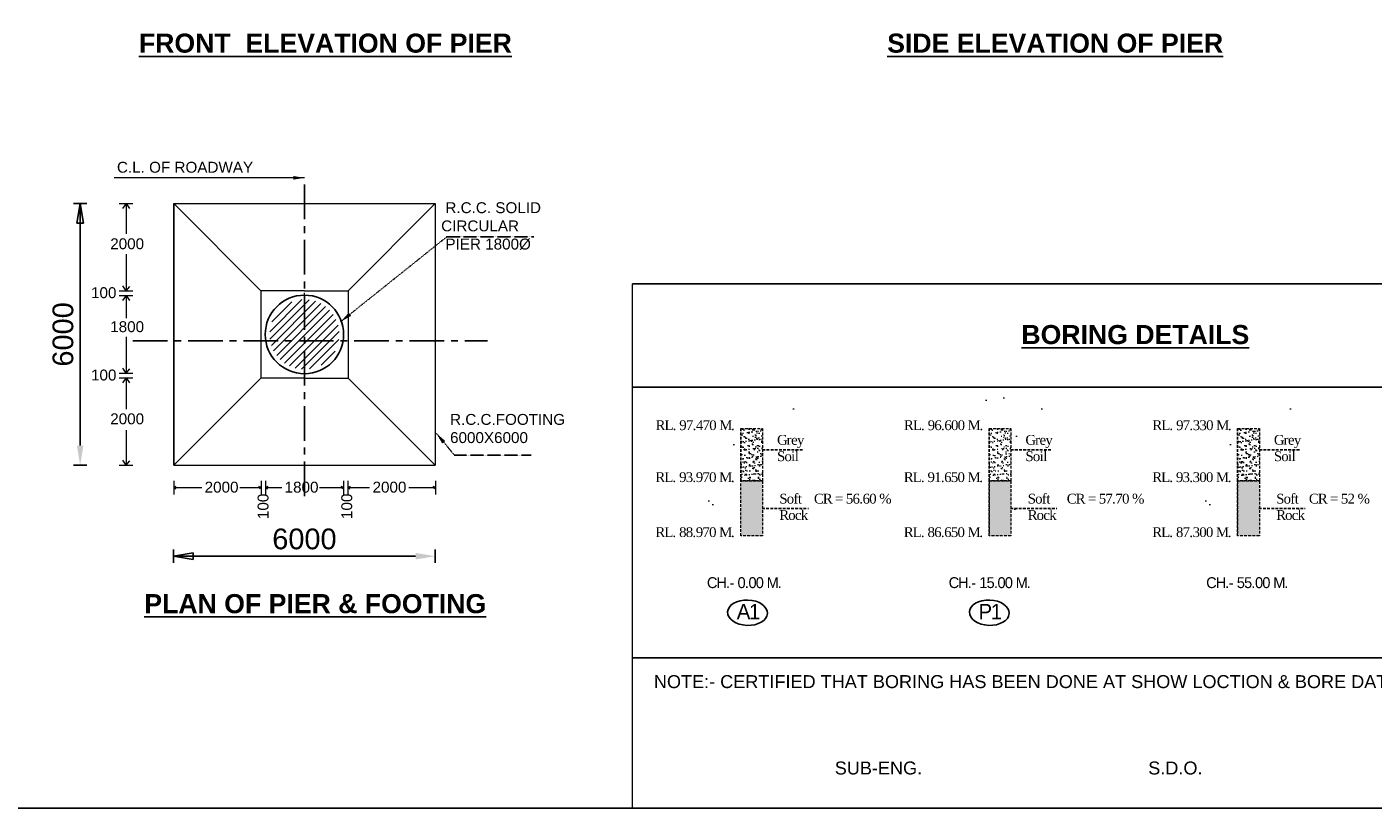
# Model space of a CAD drawing. Header units: inches. Extents: x 3240994 to 3396694, y -1677754 to -1575592.
# Tile 3 of 7: x 3282661 to 3344428, y -1677754 to -1641939. Entities that reach past the tile are written whole.
import ezdxf

# ---------------------------------------------------------------- set-up
doc = ezdxf.new("R2010")
doc.units = ezdxf.units.IN
doc.header["$MEASUREMENT"] = 0
for name, pattern in [('ACAD_ISO02W100', [15, 12, -3]), ('ACAD_ISO03W100', [30, 12, -18]), ('CENTER', [50.8, 31.75, -6.35, 6.35, -6.35]), ('HIDDEN', [9.525, 6.35, -3.175])]:
    doc.linetypes.add(name, pattern=pattern)
for name, color, linetype in [('CENTER', 3, 'CENTER'), ('DIM', 7, 'Continuous'), ('TEXT', 6, 'Continuous')]:
    doc.layers.add(name, color=color, linetype=linetype)
doc.layers.add('CENTER LINE', color=1, linetype='Continuous', lineweight=13)
doc.layers.add('TITLE', color=10, linetype='Continuous', lineweight=18)
doc.styles.add('AN1', font='BOOKOS.TTF')
doc.styles.add('ROMANS', font='arial.ttf')
doc.styles.get("Standard").update_dxf_attribs({"font": 'arial.ttf'})
doc.dimstyles.new('ISO-25', dxfattribs={"dimtxt": 850, "dimasz": 850, "dimexe": 200, "dimexo": 600, "dimgap": 200, "dimtad": 1, "dimdec": 0, "dimtxsty": 'ROMANS', "dimcen": 50, "dimclrd": 4, "dimclre": 4, "dimclrt": 6, "dimadec": 0, "dimazin": 0, "dimtfac": 1, "dimtdec": 0, "dimtmove": 0, "dimatfit": 3, "dimfxl": 1, "dimarcsym": 0})
doc.dimstyles.new('ROMANS', dxfattribs={"dimtxt": 950, "dimasz": 900, "dimexe": 300, "dimexo": 500, "dimgap": 300, "dimtad": 1, "dimdec": 0, "dimzin": 9, "dimdsep": 46, "dimtxsty": 'ROMANS', "dimcen": 1, "dimclrd": 4, "dimclre": 4, "dimclrt": 6, "dimadec": 0, "dimazin": 0, "dimtfac": 1, "dimtmove": 0, "dimatfit": 3, "dimfxl": 1, "dimtolj": 1, "dimtzin": 9, "dimarcsym": 0})

# ---------------------------------------------------------------- blocks, each defined once
blk = doc.blocks.new('_Closed')
at = {"color": 0, "linetype": 'ByBlock', "lineweight": -2}
for p, q in [((-1, 0.167), (0, 0)), ((-1, 0.167), (-1, -0.167)), ((0, 0), (-1, -0.167)), ((0, 0), (-1, 0))]:
    blk.add_line(p, q, dxfattribs=at)
blk = doc.blocks.new('*D133')
at = {"color": 0, "lineweight": -2, "transparency": 16777216}
for p, q in [((3289394, -1665906), (3289394, -1666506)), ((3301394, -1665906), (3301394, -1666506))]:
    blk.add_line(p, q, dxfattribs=at)
at = {"lineweight": -2, "transparency": 16777216}
blk.add_line((3290294, -1666206), (3300494, -1666206), dxfattribs=at)
at = {"transparency": 16777216}
blk.add_solid([(3300494, -1666056), (3300494, -1666356), (3301394, -1666206)], dxfattribs=at)
at = {"layer": 'Defpoints', "color": 0, "transparency": 16777216}
for p in [(3289394, -1662038), (3301394, -1662038), (3301394, -1666206)]:
    blk.add_point(p, dxfattribs=at)
at = {"lineweight": -2, "transparency": 16777216, "xscale": 900, "yscale": 900, "zscale": 900, "rotation": 180}
blk.add_blockref('_Closed', (3289394, -1666206), dxfattribs=at)
at = {"color": 0, "transparency": 16777216, "insert": (3295394, -1665421), "char_height": 950, "attachment_point": 5, "style": 'ROMANS'}
blk.add_mtext('\\A1;6000', dxfattribs=at)
blk = doc.blocks.new('*D134')
at = {"color": 0, "lineweight": -2, "transparency": 16777216}
for p, q in [((3285404, -1650038), (3284804, -1650038)), ((3285404, -1662038), (3284804, -1662038))]:
    blk.add_line(p, q, dxfattribs=at)
at = {"lineweight": -2, "transparency": 16777216}
blk.add_line((3285104, -1650938), (3285104, -1661138), dxfattribs=at)
at = {"transparency": 16777216}
blk.add_solid([(3284954, -1661138), (3285254, -1661138), (3285104, -1662038)], dxfattribs=at)
at = {"layer": 'Defpoints', "color": 0, "transparency": 16777216}
for p in [(3289394, -1650038), (3285104, -1662038), (3289394, -1662038)]:
    blk.add_point(p, dxfattribs=at)
at = {"lineweight": -2, "transparency": 16777216, "xscale": 900, "yscale": 900, "zscale": 900, "rotation": 90}
blk.add_blockref('_Closed', (3285104, -1650038), dxfattribs=at)
at = {"color": 0, "transparency": 16777216, "insert": (3284319, -1656038), "char_height": 950, "attachment_point": 5, "rotation": 90, "style": 'ROMANS'}
blk.add_mtext('\\A1;6000', dxfattribs=at)

msp = doc.modelspace()

# ---------------------------------------------------------------- hatches: boundary and pattern name
h = msp.add_hatch()
h.set_pattern_fill('ANSI31', color=0, scale=2000, style=0)
h.set_pattern_definition([(45, (3117839.4, -1529938.78), (-176.7767, 176.7767), [])])
h.paths.add_polyline_path([(3295394.4, -1654438.3, 0.4142136), (3293794.4, -1656038.3), (3295394.4, -1656038.3)])
h.paths.add_polyline_path([(3295394.4, -1656038.3), (3295394.4, -1657638.3, 0.4142136), (3296994.4, -1656038.3)])
h.paths.add_polyline_path([(3293794.4, -1656038.3, 0.4142136), (3295394.4, -1657638.3), (3295394.4, -1656038.3)])
h.paths.add_polyline_path([(3295394.4, -1656038.3), (3296994.4, -1656038.3, 0.4142136), (3295394.4, -1654438.3)])
at = {"layer": 'TEXT', "linetype": 'HIDDEN', "lineweight": 20, "ltscale": 20}
h = msp.add_hatch(dxfattribs=at)
h.set_pattern_fill('SWAMP', color=256, scale=2000, style=0)
h.set_pattern_definition([(0, (4349182.6, -532751.7), (1000, 1732.0508), [250, -1750]), (90, (4349307.6, -532751.7), (-1000, 1732.0508), [125, -3339.1016]), (90, (4349338.9, -532751.7), (-1000, 1732.0508), [100, -3364.1016]), (90, (4349276.4, -532751.7), (-1000, 1732.0508), [100, -3364.1016]), (60, (4349370.1, -532751.7), (-1000, 1732.0508), [80, -1920]), (120, (4349245.1, -532751.7), (-2000, 8e-07), [80, -1920])])
h.paths.add_polyline_path([(3315414.4, -1660349), (3316414.4, -1660349), (3316414.4, -1662758.3), (3315414.4, -1662758.3)])
h = msp.add_hatch(dxfattribs=at)
h.set_pattern_fill('AR-SAND', color=256, scale=1000, style=0)
h.set_pattern_definition([(37.5, (3870469511.6, 6656067427.5), (-62.9933581, 1926.823769), [0, -1520, 0, -1700, 0, -1625]), (7.5, (3870469511.6, 6656067427.5), (1769.7767053, 2822.1460652), [0, -820, 0, -1370, 0, -525]), (327.5, (3870468281.6, 6656067427.5), (3114.14186175, 5.65905354), [0, -500, 0, -1800, 0, -2350]), (317.5, (3870468281.6, 6656067427.5), (3006.1266046, 877.6755649), [0, -250, 0, -1180, 0, -1350])])
h.paths.add_polyline_path([(3315414.4, -1660349), (3316414.4, -1660349), (3316414.4, -1662758.3), (3315414.4, -1662758.3)])
h = msp.add_hatch(dxfattribs=at)
h.set_pattern_fill('AR-SAND', color=256, scale=150, style=0)
h.set_pattern_definition([(37.5, (4261112.02, -560090.33), (-9.449004, 289.023565), [0, -228, 0, -255, 0, -243.75]), (7.5, (4261112.02, -560090.33), (265.46651, 423.32191), [0, -123, 0, -205.5, 0, -78.75]), (327.5, (4260927.52, -560090.33), (467.12128, 0.84886), [0, -75, 0, -270, 0, -352.5]), (317.5, (4260927.52, -560090.33), (450.91899, 131.65133), [0, -37.5, 0, -177, 0, -202.5])])
h.paths.add_polyline_path([(3315414.4, -1660349), (3316414.4, -1660349), (3316414.4, -1662758.3), (3315414.4, -1662758.3)])
h = msp.add_hatch(dxfattribs=at)
h.set_pattern_fill('SWAMP', color=256, scale=2000, style=0)
h.set_pattern_definition([(0, (4360580.8, -532751.7), (1000, 1732.0508), [250, -1750]), (90, (4360705.8, -532751.7), (-1000, 1732.0508), [125, -3339.1016]), (90, (4360737.1, -532751.7), (-1000, 1732.0508), [100, -3364.1016]), (90, (4360674.6, -532751.7), (-1000, 1732.0508), [100, -3364.1016]), (60, (4360768.3, -532751.7), (-1000, 1732.0508), [80, -1920]), (120, (4360643.3, -532751.7), (-2000, 8e-07), [80, -1920])])
h.paths.add_polyline_path([(3326812.6, -1660349), (3327812.6, -1660349), (3327812.6, -1662758.3), (3326812.6, -1662758.3)])
h = msp.add_hatch(dxfattribs=at)
h.set_pattern_fill('AR-SAND', color=256, scale=1000, style=0)
h.set_pattern_definition([(37.5, (3870480909.8, 6656067427.5), (-62.9933581, 1926.823769), [0, -1520, 0, -1700, 0, -1625]), (7.5, (3870480909.8, 6656067427.5), (1769.7767053, 2822.1460652), [0, -820, 0, -1370, 0, -525]), (327.5, (3870479679.8, 6656067427.5), (3114.14186175, 5.65905354), [0, -500, 0, -1800, 0, -2350]), (317.5, (3870479679.8, 6656067427.5), (3006.1266046, 877.6755649), [0, -250, 0, -1180, 0, -1350])])
h.paths.add_polyline_path([(3326812.6, -1660349), (3327812.6, -1660349), (3327812.6, -1662758.3), (3326812.6, -1662758.3)])
h = msp.add_hatch(dxfattribs=at)
h.set_pattern_fill('AR-SAND', color=256, scale=150, style=0)
h.set_pattern_definition([(37.5, (4272510.2, -560090.33), (-9.449004, 289.023565), [0, -228, 0, -255, 0, -243.75]), (7.5, (4272510.2, -560090.33), (265.46651, 423.32191), [0, -123, 0, -205.5, 0, -78.75]), (327.5, (4272325.7, -560090.33), (467.12128, 0.84886), [0, -75, 0, -270, 0, -352.5]), (317.5, (4272325.7, -560090.33), (450.91899, 131.65133), [0, -37.5, 0, -177, 0, -202.5])])
h.paths.add_polyline_path([(3326812.6, -1660349), (3327812.6, -1660349), (3327812.6, -1662758.3), (3326812.6, -1662758.3)])
h = msp.add_hatch(dxfattribs=at)
h.set_pattern_fill('SWAMP', color=256, scale=2000, style=0)
h.set_pattern_definition([(0, (4371980, -532751.7), (1000, 1732.0508), [250, -1750]), (90, (4372105, -532751.7), (-1000, 1732.0508), [125, -3339.1016]), (90, (4372136.3, -532751.7), (-1000, 1732.0508), [100, -3364.1016]), (90, (4372073.8, -532751.7), (-1000, 1732.0508), [100, -3364.1016]), (60, (4372167.5, -532751.7), (-1000, 1732.0508), [80, -1920]), (120, (4372042.5, -532751.7), (-2000, 8e-07), [80, -1920])])
h.paths.add_polyline_path([(3338211.8, -1660349), (3339211.8, -1660349), (3339211.8, -1662758.3), (3338211.8, -1662758.3)])
h = msp.add_hatch(dxfattribs=at)
h.set_pattern_fill('AR-SAND', color=256, scale=1000, style=0)
h.set_pattern_definition([(37.5, (3870492309, 6656067427.5), (-62.9933581, 1926.823769), [0, -1520, 0, -1700, 0, -1625]), (7.5, (3870492309, 6656067427.5), (1769.7767053, 2822.1460652), [0, -820, 0, -1370, 0, -525]), (327.5, (3870491079, 6656067427.5), (3114.14186175, 5.65905354), [0, -500, 0, -1800, 0, -2350]), (317.5, (3870491079, 6656067427.5), (3006.1266046, 877.6755649), [0, -250, 0, -1180, 0, -1350])])
h.paths.add_polyline_path([(3338211.8, -1660349), (3339211.8, -1660349), (3339211.8, -1662758.3), (3338211.8, -1662758.3)])
h = msp.add_hatch(dxfattribs=at)
h.set_pattern_fill('AR-SAND', color=256, scale=150, style=0)
h.set_pattern_definition([(37.5, (4283909.43, -560090.33), (-9.449004, 289.023565), [0, -228, 0, -255, 0, -243.75]), (7.5, (4283909.43, -560090.33), (265.46651, 423.32191), [0, -123, 0, -205.5, 0, -78.75]), (327.5, (4283724.93, -560090.33), (467.12128, 0.84886), [0, -75, 0, -270, 0, -352.5]), (317.5, (4283724.93, -560090.33), (450.91899, 131.65133), [0, -37.5, 0, -177, 0, -202.5])])
h.paths.add_polyline_path([(3338211.8, -1660349), (3339211.8, -1660349), (3339211.8, -1662758.3), (3338211.8, -1662758.3)])
h = msp.add_hatch(dxfattribs=at)
h.set_pattern_fill('GRAVEL', color=256, scale=150, style=0)
h.set_pattern_definition([(228.0128, (4261220.021, -559940.326), (-1199.99973482, -1350.00020124), [20.1804, -1997.8632]), (184.9697, (4261206.521, -559955.3264), (1800.000157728, 149.99869605), [34.6302, -3428.38875]), (132.5104, (4261172.021, -559958.326), (1499.99860775, -1650.00130108), [24.4182, -2417.4048]), (267.2737, (4261113.521, -559995.8264), (149.99940266, 3000.000044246), [31.5357, -3122.0337]), (292.8337, (4261112.021, -560027.3264), (-750.001485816, 1799.999461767), [30.92325, -3061.40595]), (357.2737, (4261124.021, -560055.8264), (-3000.000044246, 149.99940266), [31.5357, -3122.0337]), (37.6942, (4261155.521, -560057.3264), (-1950.001101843, -1499.998560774), [41.70435, -4128.72735]), (72.2553, (4261188.521, -560031.8264), (1050.001614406, 3299.999434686), [39.3732, -3897.94815]), (121.4296, (4261200.521, -559994.3264), (-1200.001235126, 1949.999255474), [31.6425, -3132.61095]), (175.2364, (4261184.021, -559967.326), (1650.00014195, -149.9987299), [36.1248, -1770.11445]), (222.3974, (4261148.021, -559964.3264), (-1800.001102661, -1649.998812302), [46.7172, -4625.00625]), (138.8141, (4261262.021, -559997.326), (-1050.00044202, 899.999597), [15.94515, -1578.5766]), (171.4692, (4261250.021, -559986.8264), (1949.999742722, -300.001186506), [30.33555, -3003.22665]), (225, (4261220.02, -559982.33), (-2e-14, -150.0000464), [21.21315, -190.9188]), (203.1986, (4261209.52, -559964.326), (749.9999596, 300.0001988), [11.4237, -1130.94225]), (291.8014, (4261199.02, -559968.826), (-149.9999866, 450.00004095), [16.15545, -791.6193]), (30.9638, (4261205.02, -559983.826), (449.99970334, 300.00037253), [26.23935, -848.40345]), (161.5651, (4261227.52, -559970.326), (300.0000652, -149.9997605), [18.97365, -455.36805]), (16.3895, (4261112.021, -559968.826), (1500.00032976, 449.998906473), [26.58, -2631.42675]), (70.3462, (4261137.521, -559961.326), (-599.999287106, -1650.00032034), [22.29915, -2207.6112]), (293.1986, (4261227.52, -559940.326), (-300.0001988, 749.9999596), [22.84725, -1119.5187]), (343.6105, (4261236.521, -559961.326), (-1500.00032976, 449.998906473), [26.58, -2631.42675]), (339.444, (4261112.02, -560061.826), (-750.00027668, 299.99939946), [25.632, -1255.9686]), (294.7751, (4261136.021, -560070.826), (-749.99882839, 1650.000513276), [21.4767, -2126.19645]), (66.8014, (4261229.02, -560090.326), (300.0001988, 749.9999596), [22.84725, -1119.5187]), (17.354, (4261238.021, -560069.326), (-1950.000302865, -599.99917534), [25.14465, -2489.3136]), (69.444, (4261155.52, -560090.326), (-299.99939946, -750.00027668), [12.816, -1268.7846]), (101.3099, (4261220.02, -560090.326), (-149.9996448, 600.00011283), [7.6485, -757.20435]), (165.9638, (4261218.52, -560082.826), (450.0000819, -149.9997086), [30.92325, -587.5425]), (186.009, (4261188.521, -560075.3264), (1499.999962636, 149.999897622), [28.6575, -2837.08845]), (303.6901, (4261205.02, -559997.326), (-150.0002002, 299.9999337), [21.6333, -519.19935]), (353.1572, (4261217.021, -560015.3264), (2549.999904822, -300.001199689), [37.7691, -3739.13445]), (60.9454, (4261254.521, -560019.826), (-600.00000408, -1050.00005769), [15.4434, -1528.9011]), (90, (4261262.02, -560006.33), (-150, 150), [9, -141]), (120.2564, (4261185.521, -560070.826), (599.99923302, -1050.00036838), [20.8386, -2063.028]), (48.0128, (4261175.021, -560052.826), (1199.99973482, 1350.00020124), [40.3608, -1977.6828]), (0, (4261202.02, -560022.83), (150, 150), [39, -111]), (325.3048, (4261241.021, -560022.826), (-1499.99913885, 1050.00129144), [23.7171, -2347.9911]), (254.0546, (4261260.52, -560036.326), (-149.9999834, -600.000019), [21.8403, -1070.1762]), (207.646, (4261254.521, -560057.3264), (-2849.999371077, -1500.001156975), [35.55975, -3520.4211]), (175.4261, (4261223.021, -560073.8264), (-1950.000083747, 149.999220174), [37.61985, -3724.3611])])
h.paths.add_polyline_path([(3315414.4, -1662758.3), (3316414.4, -1662758.3), (3316414.4, -1665279.8), (3315414.4, -1665279.8)])
h = msp.add_hatch(dxfattribs=at)
h.set_pattern_fill('GRAVEL', color=256, scale=150, style=0)
h.set_pattern_definition([(228.0128, (4272618.209, -559940.326), (-1199.99973482, -1350.00020124), [20.1804, -1997.8632]), (184.9697, (4272604.709, -559955.3264), (1800.000157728, 149.99869605), [34.6302, -3428.38875]), (132.5104, (4272570.209, -559958.326), (1499.99860775, -1650.00130108), [24.4182, -2417.4048]), (267.2737, (4272511.709, -559995.8264), (149.99940266, 3000.000044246), [31.5357, -3122.0337]), (292.8337, (4272510.209, -560027.3264), (-750.001485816, 1799.999461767), [30.92325, -3061.40595]), (357.2737, (4272522.209, -560055.8264), (-3000.000044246, 149.99940266), [31.5357, -3122.0337]), (37.6942, (4272553.709, -560057.3264), (-1950.001101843, -1499.998560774), [41.70435, -4128.72735]), (72.2553, (4272586.709, -560031.8264), (1050.001614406, 3299.999434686), [39.3732, -3897.94815]), (121.4296, (4272598.709, -559994.3264), (-1200.001235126, 1949.999255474), [31.6425, -3132.61095]), (175.2364, (4272582.209, -559967.326), (1650.00014195, -149.9987299), [36.1248, -1770.11445]), (222.3974, (4272546.209, -559964.3264), (-1800.001102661, -1649.998812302), [46.7172, -4625.00625]), (138.8141, (4272660.209, -559997.326), (-1050.00044202, 899.999597), [15.94515, -1578.5766]), (171.4692, (4272648.209, -559986.8264), (1949.999742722, -300.001186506), [30.33555, -3003.22665]), (225, (4272618.21, -559982.33), (-2e-14, -150.0000464), [21.21315, -190.9188]), (203.1986, (4272607.71, -559964.326), (749.9999596, 300.0001988), [11.4237, -1130.94225]), (291.8014, (4272597.21, -559968.826), (-149.9999866, 450.00004095), [16.15545, -791.6193]), (30.9638, (4272603.21, -559983.826), (449.99970334, 300.00037253), [26.23935, -848.40345]), (161.5651, (4272625.71, -559970.326), (300.0000652, -149.9997605), [18.97365, -455.36805]), (16.3895, (4272510.209, -559968.826), (1500.00032976, 449.998906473), [26.58, -2631.42675]), (70.3462, (4272535.709, -559961.326), (-599.999287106, -1650.00032034), [22.29915, -2207.6112]), (293.1986, (4272625.71, -559940.326), (-300.0001988, 749.9999596), [22.84725, -1119.5187]), (343.6105, (4272634.709, -559961.326), (-1500.00032976, 449.998906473), [26.58, -2631.42675]), (339.444, (4272510.21, -560061.826), (-750.00027668, 299.99939946), [25.632, -1255.9686]), (294.7751, (4272534.209, -560070.826), (-749.99882839, 1650.000513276), [21.4767, -2126.19645]), (66.8014, (4272627.21, -560090.326), (300.0001988, 749.9999596), [22.84725, -1119.5187]), (17.354, (4272636.209, -560069.326), (-1950.000302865, -599.99917534), [25.14465, -2489.3136]), (69.444, (4272553.71, -560090.326), (-299.99939946, -750.00027668), [12.816, -1268.7846]), (101.3099, (4272618.21, -560090.326), (-149.9996448, 600.00011283), [7.6485, -757.20435]), (165.9638, (4272616.71, -560082.826), (450.0000819, -149.9997086), [30.92325, -587.5425]), (186.009, (4272586.709, -560075.3264), (1499.999962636, 149.999897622), [28.6575, -2837.08845]), (303.6901, (4272603.21, -559997.326), (-150.0002002, 299.9999337), [21.6333, -519.19935]), (353.1572, (4272615.209, -560015.3264), (2549.999904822, -300.001199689), [37.7691, -3739.13445]), (60.9454, (4272652.709, -560019.826), (-600.00000408, -1050.00005769), [15.4434, -1528.9011]), (90, (4272660.21, -560006.33), (-150, 150), [9, -141]), (120.2564, (4272583.709, -560070.826), (599.99923302, -1050.00036838), [20.8386, -2063.028]), (48.0128, (4272573.209, -560052.826), (1199.99973482, 1350.00020124), [40.3608, -1977.6828]), (0, (4272600.21, -560022.83), (150, 150), [39, -111]), (325.3048, (4272639.209, -560022.826), (-1499.99913885, 1050.00129144), [23.7171, -2347.9911]), (254.0546, (4272658.71, -560036.326), (-149.9999834, -600.000019), [21.8403, -1070.1762]), (207.646, (4272652.709, -560057.3264), (-2849.999371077, -1500.001156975), [35.55975, -3520.4211]), (175.4261, (4272621.209, -560073.8264), (-1950.000083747, 149.999220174), [37.61985, -3724.3611])])
h.paths.add_polyline_path([(3326812.6, -1662758.3), (3327812.6, -1662758.3), (3327812.6, -1665279.8), (3326812.6, -1665279.8)])
h = msp.add_hatch(dxfattribs=at)
h.set_pattern_fill('GRAVEL', color=256, scale=150, style=0)
h.set_pattern_definition([(228.0128, (4284017.426, -559940.326), (-1199.99973482, -1350.00020124), [20.1804, -1997.8632]), (184.9697, (4284003.9264, -559955.3264), (1800.000157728, 149.99869605), [34.6302, -3428.38875]), (132.5104, (4283969.426, -559958.326), (1499.99860775, -1650.00130108), [24.4182, -2417.4048]), (267.2737, (4283910.926, -559995.8264), (149.99940266, 3000.000044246), [31.5357, -3122.0337]), (292.8337, (4283909.426, -560027.3264), (-750.001485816, 1799.999461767), [30.92325, -3061.40595]), (357.2737, (4283921.426, -560055.8264), (-3000.000044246, 149.99940266), [31.5357, -3122.0337]), (37.6942, (4283952.9264, -560057.3264), (-1950.001101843, -1499.998560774), [41.70435, -4128.72735]), (72.2553, (4283985.9264, -560031.8264), (1050.001614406, 3299.999434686), [39.3732, -3897.94815]), (121.4296, (4283997.9264, -559994.3264), (-1200.001235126, 1949.999255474), [31.6425, -3132.61095]), (175.2364, (4283981.426, -559967.326), (1650.00014195, -149.9987299), [36.1248, -1770.11445]), (222.3974, (4283945.4264, -559964.3264), (-1800.001102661, -1649.998812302), [46.7172, -4625.00625]), (138.8141, (4284059.426, -559997.326), (-1050.00044202, 899.999597), [15.94515, -1578.5766]), (171.4692, (4284047.426, -559986.8264), (1949.999742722, -300.001186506), [30.33555, -3003.22665]), (225, (4284017.43, -559982.33), (-2e-14, -150.0000464), [21.21315, -190.9188]), (203.1986, (4284006.926, -559964.326), (749.9999596, 300.0001988), [11.4237, -1130.94225]), (291.8014, (4283996.426, -559968.826), (-149.9999866, 450.00004095), [16.15545, -791.6193]), (30.9638, (4284002.426, -559983.826), (449.99970334, 300.00037253), [26.23935, -848.40345]), (161.5651, (4284024.926, -559970.326), (300.0000652, -149.9997605), [18.97365, -455.36805]), (16.3895, (4283909.426, -559968.826), (1500.00032976, 449.998906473), [26.58, -2631.42675]), (70.3462, (4283934.926, -559961.326), (-599.999287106, -1650.00032034), [22.29915, -2207.6112]), (293.1986, (4284024.926, -559940.326), (-300.0001988, 749.9999596), [22.84725, -1119.5187]), (343.6105, (4284033.926, -559961.326), (-1500.00032976, 449.998906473), [26.58, -2631.42675]), (339.444, (4283909.426, -560061.826), (-750.00027668, 299.99939946), [25.632, -1255.9686]), (294.7751, (4283933.426, -560070.826), (-749.99882839, 1650.000513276), [21.4767, -2126.19645]), (66.8014, (4284026.426, -560090.326), (300.0001988, 749.9999596), [22.84725, -1119.5187]), (17.354, (4284035.426, -560069.326), (-1950.000302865, -599.99917534), [25.14465, -2489.3136]), (69.444, (4283952.926, -560090.326), (-299.99939946, -750.00027668), [12.816, -1268.7846]), (101.3099, (4284017.426, -560090.326), (-149.9996448, 600.00011283), [7.6485, -757.20435]), (165.9638, (4284015.926, -560082.826), (450.0000819, -149.9997086), [30.92325, -587.5425]), (186.009, (4283985.926, -560075.3264), (1499.999962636, 149.999897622), [28.6575, -2837.08845]), (303.6901, (4284002.426, -559997.326), (-150.0002002, 299.9999337), [21.6333, -519.19935]), (353.1572, (4284014.4264, -560015.3264), (2549.999904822, -300.001199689), [37.7691, -3739.13445]), (60.9454, (4284051.926, -560019.826), (-600.00000408, -1050.00005769), [15.4434, -1528.9011]), (90, (4284059.43, -560006.33), (-150, 150), [9, -141]), (120.2564, (4283982.926, -560070.826), (599.99923302, -1050.00036838), [20.8386, -2063.028]), (48.0128, (4283972.426, -560052.826), (1199.99973482, 1350.00020124), [40.3608, -1977.6828]), (0, (4283999.43, -560022.83), (150, 150), [39, -111]), (325.3048, (4284038.426, -560022.826), (-1499.99913885, 1050.00129144), [23.7171, -2347.9911]), (254.0546, (4284057.926, -560036.326), (-149.9999834, -600.000019), [21.8403, -1070.1762]), (207.646, (4284051.9264, -560057.3264), (-2849.999371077, -1500.001156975), [35.55975, -3520.4211]), (175.4261, (4284020.4264, -560073.8264), (-1950.000083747, 149.999220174), [37.61985, -3724.3611])])
h.paths.add_polyline_path([(3338211.8, -1662758.3), (3339211.8, -1662758.3), (3339211.8, -1665279.8), (3338211.8, -1665279.8)])

# ---------------------------------------------------------------- linework, layer by layer
msp.add_lwpolyline([(3396694.4, -1677754.4), (3240994.1, -1677754.4), (3240994.1, -1575592.4), (3396694.4, -1575592.4)], close=True)
at = {"color": 0}
msp.add_circle((3295394.4, -1656038.3), 1800, dxfattribs=at)
at = {"color": 7, "ltscale": 20}
for centre in [(3315723.6, -1668797), (3326815.4, -1668797)]:
    msp.add_ellipse(centre, major_axis=(-911.4, 35.5), ratio=0.6387793, dxfattribs=at)
at = {"layer": 'CENTER', "color": 0, "ltscale": 50}
for points in [[(3295394.4, -1663452.4), (3295394.4, -1648893.2)], [(3287517.6, -1656328.2), (3303790.1, -1656328.2)]]:
    msp.add_lwpolyline(points, dxfattribs=at)
at = {"layer": 'CENTER LINE', "color": 0, "linetype": 'Continuous'}
msp.add_line((3295394.4, -1654238.3), (3295394.4, -1654138.3), dxfattribs=at)
at = {"layer": 'TEXT', "linetype": 'HIDDEN', "lineweight": 20, "ltscale": 20}
for p, q in [((3315414.4, -1660349), (3315414.4, -1662258.3)), ((3326812.6, -1660349), (3326812.6, -1662258.3)), ((3338211.8, -1660349), (3338211.8, -1662258.3)), ((3315414.4, -1662258.3), (3315414.4, -1662758.3)), ((3326812.6, -1662258.3), (3326812.6, -1662758.3)), ((3326812.6, -1662758.3), (3326812.6, -1665279.8)), ((3338211.8, -1662258.3), (3338211.8, -1662758.3)), ((3338211.8, -1662758.3), (3338211.8, -1665279.8))]:
    msp.add_line(p, q, dxfattribs=at)
for points in [[(3315414.4, -1660349), (3316414.4, -1660349), (3316414.4, -1662758.3), (3315414.4, -1662758.3)], [(3326812.6, -1660349), (3327812.6, -1660349), (3327812.6, -1662758.3), (3326812.6, -1662758.3)], [(3338211.8, -1660349), (3339211.8, -1660349), (3339211.8, -1662758.3), (3338211.8, -1662758.3)], [(3315414.4, -1662758.3), (3316414.4, -1662758.3), (3316414.4, -1665279.8), (3315414.4, -1665279.8)], [(3326812.6, -1662758.3), (3327812.6, -1662758.3), (3327812.6, -1665279.8), (3326812.6, -1665279.8)], [(3338211.8, -1662758.3), (3339211.8, -1662758.3), (3339211.8, -1665279.8), (3338211.8, -1665279.8)]]:
    msp.add_lwpolyline(points, close=True, dxfattribs=at)
at = {"layer": 'TITLE', "color": 0}
for p, q in [((3286895.2, -1650028.1), (3287521.7, -1650028.1)), ((3287208.4, -1650028.1), (3287051.8, -1650266.7)), ((3287208.4, -1650028.1), (3287208.4, -1651426.9)), ((3287208.4, -1650028.1), (3287363.7, -1650257.8)), ((3289394.4, -1650038.3), (3289394.4, -1662038.3)), ((3289394.4, -1662038.3), (3289394.4, -1650038.3)), ((3289394.4, -1662038.3), (3289394.4, -1650038.3)), ((3289394.4, -1650038.3), (3301394.4, -1650038.3)), ((3289394.4, -1650038.3), (3293394.4, -1654038.3)), ((3301394.4, -1650038.3), (3297394.4, -1654038.3)), ((3301394.4, -1650038.3), (3301394.4, -1662038.3)), ((3287208.4, -1652359.5), (3287208.4, -1654041.4)), ((3286895.2, -1654041.4), (3287521.7, -1654041.4)), ((3287208.4, -1654041.4), (3287066.7, -1653809.1)), ((3287208.4, -1654041.4), (3287378.1, -1653836.1)), ((3293394.4, -1654038.3), (3293394.4, -1658038.3)), ((3295394.4, -1654038.3), (3293394.4, -1654038.3)), ((3295394.4, -1654038.3), (3297394.4, -1654038.3)), ((3297394.4, -1654038.3), (3297394.4, -1658038.3)), ((3286895.2, -1654247.9), (3287521.7, -1654247.9)), ((3287208.4, -1654247.9), (3287051.8, -1654486.5)), ((3287208.4, -1654247.9), (3287208.4, -1655286.7)), ((3287208.4, -1654247.9), (3287363.7, -1654477.6)), ((3287208.4, -1656141.5), (3287208.4, -1657818.5)), ((3286895.2, -1657818.5), (3287521.7, -1657818.5)), ((3287208.4, -1657818.5), (3287066.7, -1657586.2)), ((3287208.4, -1657818.5), (3287378.1, -1657613.3)), ((3286895.2, -1658025.1), (3287521.7, -1658025.1)), ((3287208.4, -1658025.1), (3287051.8, -1658263.7)), ((3287208.4, -1658025.1), (3287208.4, -1659457.3)), ((3287208.4, -1658025.1), (3287363.7, -1658254.8)), ((3293394.4, -1658038.3), (3289394.4, -1662038.3)), ((3295394.4, -1658038.3), (3293394.4, -1658038.3)), ((3295394.4, -1658038.3), (3297394.4, -1658038.3)), ((3297394.4, -1658038.3), (3301394.4, -1662038.3)), ((3287208.4, -1660420.4), (3287208.4, -1662038.3)), ((3286895.2, -1662038.3), (3287521.7, -1662038.3)), ((3287208.4, -1662038.3), (3287066.7, -1661806.1)), ((3287208.4, -1662038.3), (3287378.1, -1661833.1)), ((3289394.4, -1662038.3), (3301394.4, -1662038.3)), ((3289394.4, -1662745.5), (3289394.4, -1663372)), ((3293407.7, -1662745.5), (3293407.7, -1663372)), ((3293614.2, -1662745.5), (3293614.2, -1663372)), ((3297184.8, -1662745.5), (3297184.8, -1663372)), ((3297391.4, -1662745.5), (3297391.4, -1663372)), ((3301404.6, -1662745.5), (3301404.6, -1663372)), ((3289394.4, -1663058.7), (3289503.4, -1662998.1)), ((3289394.4, -1663058.7), (3290684.3, -1663058.7)), ((3289394.4, -1663058.7), (3289486.8, -1663123.9)), ((3292428.3, -1663058.7), (3293407.7, -1663058.7)), ((3293407.7, -1663058.7), (3293308, -1663004.8)), ((3293407.7, -1663058.7), (3293328.1, -1663119.4)), ((3293614.2, -1663058.7), (3293723.2, -1662998.1)), ((3293614.2, -1663058.7), (3294354.1, -1663058.7)), ((3293614.2, -1663058.7), (3293706.7, -1663123.9)), ((3296080, -1663058.7), (3297184.8, -1663058.7)), ((3297184.8, -1663058.7), (3297085.2, -1663004.8)), ((3297184.8, -1663058.7), (3297105.3, -1663119.4)), ((3297391.4, -1663058.7), (3297500.4, -1662998.1)), ((3297391.4, -1663058.7), (3298387.2, -1663058.7)), ((3297391.4, -1663058.7), (3297483.8, -1663123.9)), ((3300185.8, -1663058.7), (3301404.6, -1663058.7)), ((3301404.6, -1663058.7), (3301305, -1663004.8)), ((3301404.6, -1663058.7), (3301325.1, -1663119.4))]:
    msp.add_line(p, q, dxfattribs=at)
at = {"layer": 'TITLE', "color": 7, "linetype": 'ByBlock'}
msp.add_line((3356827.9, -1653718.4), (3310452, -1653718.4), dxfattribs=at)
for points in [[(3310452, -1653718.4), (3357034.7, -1653718.4), (3357034.7, -1658459.4), (3310452, -1658459.4)], [(3310452, -1658459.4), (3357034.7, -1658459.4), (3357034.7, -1670870.1), (3310452, -1670870.1)], [(3310452, -1670870.1), (3357034.7, -1670870.1), (3357034.7, -1677754.4), (3310452, -1677754.4)]]:
    msp.add_lwpolyline(points, close=True, dxfattribs=at)

# ---------------------------------------------------------------- texts
at = {"color": 0, "char_height": 500, "attachment_point": 1}
for s, insert, width in [('{\\fArial|b1|i0|c0|p34;\\H1.75x;\\LFRONT  ELEVATION OF PIER }', (3287799.1, -1642244.2), 30953.308), ('{\\fArial|b1|i0|c0|p34;\\H1.75x;\\LSIDE ELEVATION OF PIER }', (3322134, -1642244.2), 30953.308), ('2000', (3286483.4, -1651630.6), 8453.958), ('100', (3285602.2, -1653873.5), 8453.958), ('1800', (3286483.4, -1655433), 8453.958), ('100', (3285602.2, -1657649.9), 8453.958), ('2000', (3286483.4, -1659658.1), 8453.958), ('2000', (3290815.7, -1662790), 8453.958), ('1800', (3294485.4, -1662790), 8453.958), ('2000', (3298519.6, -1662790), 8453.958), ('{\\fArial|b1|i0|c0|p34;\\H1.75x;\\LPLAN OF PIER & FOOTING}', (3288047.5, -1667944.1), 30953.308)]:
    msp.add_mtext(s, dxfattribs=dict(at, insert=insert, width=width))
at = {"insert": (3328290.6, -1655606), "char_height": 500, "width": 30953.308, "attachment_point": 1}
msp.add_mtext('{\\fArial|b1|i0|c0|p34;\\H1.75x;\\LBORING DETAILS}', dxfattribs=at)
at = {"color": 0, "char_height": 500, "width": 8453.958, "attachment_point": 1, "rotation": 90}
for insert in [(3293245.9, -1664504.8), (3297085.3, -1664502.3)]:
    msp.add_mtext('100', dxfattribs=dict(at, insert=insert))
at = {"layer": 'TEXT', "color": 0, "linetype": 'ACAD_ISO02W100'}
msp.add_text('C.L. OF ROADWAY', height=500, dxfattribs=at).set_placement((3286792.7, -1648622.5))
at = {"layer": 'TEXT', "color": 0, "linetype": 'ACAD_ISO02W100', "char_height": 500, "attachment_point": 1}
for s, insert, width in [(' R.C.C. SOLID CIRCULAR\\P PIER 1800%%C', (3301669.4, -1649977.5), 6495.559), ('R.C.C.FOOTING\\P6000X6000', (3302076.6, -1659684.5), 15605.662)]:
    msp.add_mtext(s, dxfattribs=dict(at, insert=insert, width=width))
at = {"layer": 'TEXT', "color": 7, "char_height": 450, "width": 20223.111, "attachment_point": 1, "style": 'AN1'}
for s, insert in [('{\\fTimes New Roman|b0|i0|c0|p18;\\T0.9;RL. 97.470 M.}', (3311505.1, -1659975.2)), ('{\\fTimes New Roman|b0|i0|c0|p18;\\T0.9;RL. 96.600 M.}', (3322903.3, -1659975.2)), ('{\\fTimes New Roman|b0|i0|c0|p18;\\T0.9;RL. 97.330 M.}', (3334302.5, -1659975.2))]:
    msp.add_mtext(s, dxfattribs=dict(at, insert=insert))
at = {"layer": 'TEXT', "color": 1, "attachment_point": 1, "style": 'AN1'}
for s, insert, char_height, width in [('{\\fTimes New Roman|b0|i0|c0|p18;\\T0.9;\\C7;Grey\\PSoil}', (3317079.3, -1660647.5), 450, 20223.111), ('{\\fTimes New Roman|b0|i0|c0|p18;\\T0.9;\\C7;Grey\\PSoil}', (3328477.5, -1660647.5), 450, 20223.111), ('{\\fTimes New Roman|b0|i0|c0|p18;\\T0.9;\\C7;Grey\\PSoil}', (3339876.8, -1660647.5), 450, 20223.111), ('{\\fTimes New Roman|b0|i0|c0|p18;\\T0.9;\\C7;RL. 93.970 M.}', (3311498.3, -1662356.7), 450, 20223.111), ('{\\fTimes New Roman|b0|i0|c0|p18;\\T0.9;\\C7;RL. 91.650 M.}', (3322896.5, -1662356.7), 450, 20223.111), ('{\\fTimes New Roman|b0|i0|c0|p18;\\T0.9;\\C7;RL. 93.300 M.}', (3334295.7, -1662356.7), 450, 20223.111), ('{\\fTimes New Roman|b0|i0|c0|p18;\\T0.9;\\C7;Soft \\PRock}', (3317184.5, -1663343.3), 450, 20223.111), ('{\\fTimes New Roman|b0|i0|c0|p18;\\T0.9;\\C7;CR = 56.60 %}', (3318771.5, -1663343.3), 450, 20223.111), ('{\\fTimes New Roman|b0|i0|c0|p18;\\T0.9;\\C7;Soft \\PRock}', (3328582.7, -1663343.3), 450, 20223.111), ('{\\fTimes New Roman|b0|i0|c0|p18;\\T0.9;\\C7;CR = 57.70 %}', (3330373.5, -1663343.3), 450, 20223.111), ('{\\fTimes New Roman|b0|i0|c0|p18;\\T0.9;\\C7;Soft \\PRock}', (3339981.9, -1663343.3), 450, 20223.111), ('{\\fTimes New Roman|b0|i0|c0|p18;\\T0.9;\\C7;CR = 52 %}', (3341483.7, -1663343.3), 450, 20223.111), ('{\\fTimes New Roman|b0|i0|c0|p18;\\T0.9;\\C7;RL. 88.970 M.}', (3311498.3, -1664878.2), 450, 20223.111), ('{\\fTimes New Roman|b0|i0|c0|p18;\\T0.9;\\C7;RL. 86.650 M.}', (3322896.5, -1664878.2), 450, 20223.111), ('{\\fTimes New Roman|b0|i0|c0|p18;\\T0.9;\\C7;RL. 87.300 M.}', (3334295.7, -1664878.2), 450, 20223.111), ('{\\fStylus BT|b0|i0|c0|p34;\\T0.9;\\C7;CH.- 0.00 M. }', (3313863, -1667168.9), 500, 33223.111), ('{\\fStylus BT|b0|i0|c0|p34;\\T0.9;\\C7;CH.- 15.00 M. }', (3324954.8, -1667168.9), 500, 33223.111), ('{\\fStylus BT|b0|i0|c0|p34;\\T0.9;\\C7;CH.- 55.00 M. }', (3336770.9, -1667168.9), 500, 33223.111), ('{\\fStylus BT|b0|i0|c0|p34;\\T0.9;\\C7;A1}', (3315231.3, -1668394.8), 700, 33223.111), ('{\\fStylus BT|b0|i0|c0|p34;\\T0.9;\\C7;P1}', (3326323.1, -1668394.8), 700, 33223.111)]:
    msp.add_mtext(s, dxfattribs=dict(at, insert=insert, char_height=char_height, width=width))
at = {"layer": 'TEXT', "insert": (3311428.5, -1671660), "char_height": 594, "width": 46296.98, "attachment_point": 1, "style": 'ROMANS'}
msp.add_mtext('NOTE:- CERTIFIED THAT BORING HAS BEEN DONE AT SHOW LOCTION & BORE DATA SHOW IS CORRECT.\\P\\P\\P        \\P                                    SUB-ENG.                                             S.D.O.                                              E.E.', dxfattribs=at)

# ---------------------------------------------------------------- dimensions: what is measured, and where the dimension line sits
dim = msp.add_linear_dim(base=(3285103.8, -1662038.3), p1=(3289394.4, -1650038.3), p2=(3289394.4, -1662038.3), angle=90, text='6000', dimstyle='ROMANS', override={"dimblk1": 'Closed', "dimsah": 1, "dimclrd": 256, "dimclre": 0, "dimclrt": 0, "dimtdec": 0, "dimfxl": 300, "dimfxlon": 1, "dimarcsym": 2})
dim.commit()
dim.dimension.update_dxf_attribs({"geometry": '*D134', "text_midpoint": (3284318.8, -1656038.3)})
dim = msp.add_linear_dim(base=(3301394.4, -1666205.6), p1=(3289394.4, -1662038.3), p2=(3301394.4, -1662038.3), text='6000', dimstyle='ROMANS', override={"dimblk1": 'Closed', "dimsah": 1, "dimclrd": 256, "dimclre": 0, "dimclrt": 0, "dimtdec": 0, "dimfxl": 300, "dimfxlon": 1, "dimarcsym": 2})
dim.commit()
dim.dimension.update_dxf_attribs({"geometry": '*D133', "text_midpoint": (3295394.4, -1665420.6)})

# ---------------------------------------------------------------- leaders
at = {"layer": 'DIM', "color": 0, "ltscale": 200}
msp.add_leader([(3295392.3, -1648857.4), (3286668.6, -1648857.4)], dimstyle='ISO-25', override={"dimtxt": 260, "dimasz": 500, "dimexe": 50, "dimexo": 180, "dimgap": 60, "dimdec": 0, "dimdsep": 46, "dimcen": 750, "dimclrd": 4, "dimclre": 4, "dimclrt": 2, "dimtdec": 0, "dimlwd": 13, "dimlwe": 13}, dxfattribs=at)
at = {"layer": 'TEXT', "color": 0, "linetype": 'ACAD_ISO03W100'}
for points in [[(3297050.7, -1655459.4), (3301920.3, -1651565.6), (3305913.5, -1651565.6)], [(3301435.3, -1660558.7), (3302271.4, -1661568.5), (3305803.9, -1661577)]]:
    msp.add_leader(points, dimstyle='ROMANS', override={"dimscale": 1, "dimtxt": 550, "dimasz": 550, "dimlfac": 0.333333, "dimtmove": 1}, dxfattribs=at)
at = {"layer": 'TEXT', "linetype": 'HIDDEN', "lineweight": 20, "ltscale": 20}
for points in [[(3316407.9, -1661329.5), (3318272.9, -1661329.5)], [(3327806, -1661329.5), (3329671.1, -1661329.5)], [(3339205.3, -1661329.5), (3341070.3, -1661329.5)], [(3316390.7, -1664021), (3318515.9, -1664021)], [(3327788.9, -1664021), (3329914.1, -1664021)], [(3339188.1, -1664021), (3341313.3, -1664021)]]:
    msp.add_leader(points, dimstyle='ROMANS', override={"dimasz": 10, "dimgap": 325, "dimtad": 0, "dimclrd": 7, "dimfxl": 100}, dxfattribs=at)

doc.saveas('drawing.dxf')
